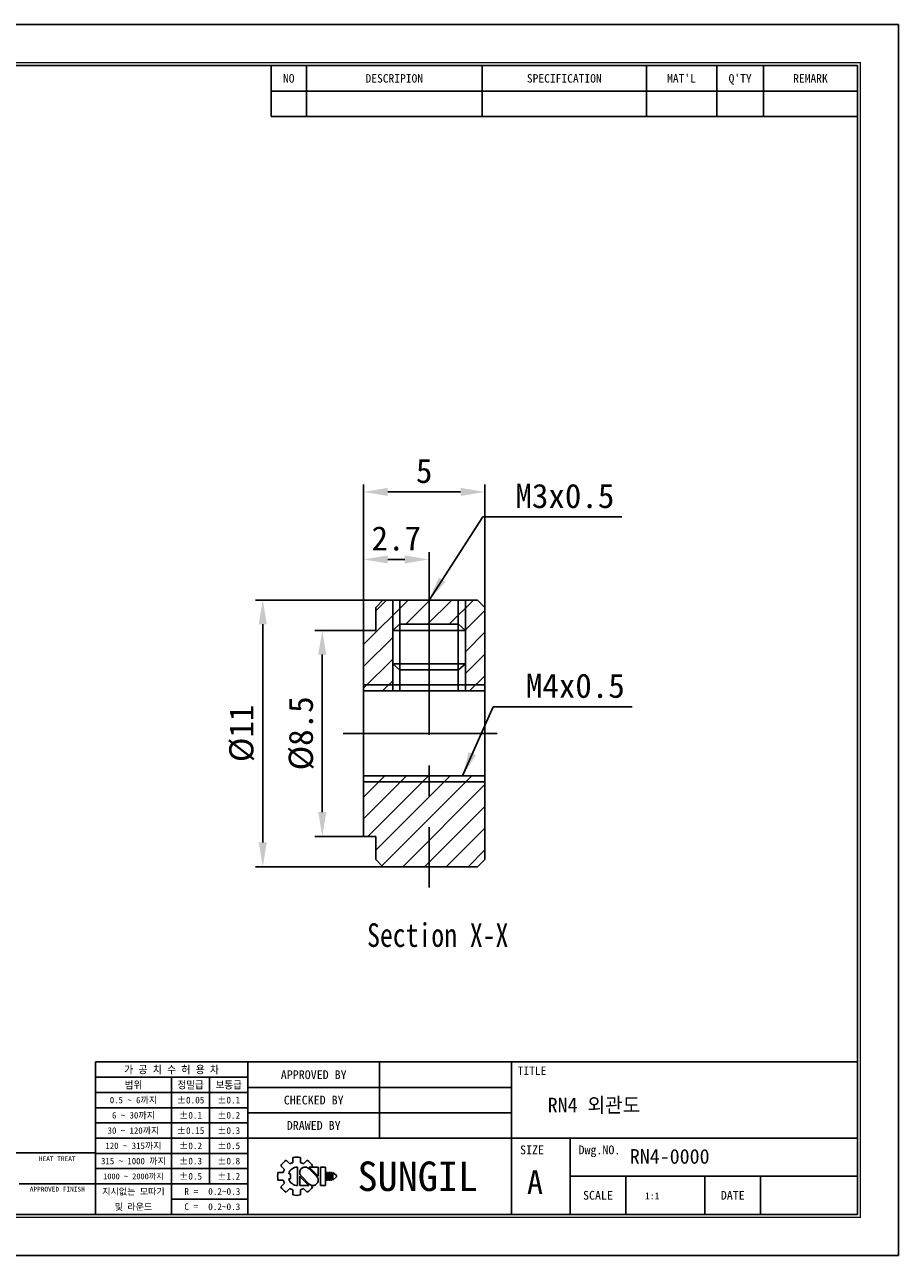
# Model space of a CAD drawing. Header units: millimetres. Extents: x 0 to 71.8, y 0 to 50.8.
# Tile 2 of 2: x 35.8 to 71.8, y 0 to 50.8. Entities that reach past the tile are written whole.
import ezdxf
from ezdxf.enums import TextEntityAlignment as Align

# ---------------------------------------------------------------- set-up
doc = ezdxf.new("R2010")
doc.units = ezdxf.units.MM
doc.linetypes.add('CENTER', pattern=[50.8, 31.75, -6.35, 6.35, -6.35])
doc.layers.get('0').update_dxf_attribs({"linetype": 'CONTINUOUS'})
doc.layers.get('DEFPOINTS').update_dxf_attribs({"linetype": 'CONTINUOUS'})
for name, color, linetype in [('center', 1, 'CENTER'), ('L1', 7, 'CONTINUOUS'), ('OUTLINE', 7, 'CONTINUOUS')]:
    doc.layers.add(name, color=color, linetype=linetype)
doc.dimstyles.get("Standard").update_dxf_attribs({"dimtxt": 1, "dimasz": 1, "dimexe": 0.3, "dimexo": 0, "dimgap": 0.35, "dimtad": 1, "dimdec": 3, "dimzin": 11, "dimdsep": 46, "dimtxsty": 'Standard', "dimcen": 0, "dimclrd": 5, "dimclre": 5, "dimclrt": 3, "dimadec": 0, "dimazin": 0, "dimtfac": 0.6, "dimtdec": 3, "dimtmove": 0, "dimatfit": 3, "dimfxl": 0, "dimtolj": 1, "dimtzin": 11, "dimarcsym": 0})

# ---------------------------------------------------------------- blocks, each defined once
blk = doc.blocks.new('표제란')
at = {"layer": 'L1', "color": 0}
for p, q in [((297, 210), (0, 210)), ((297, 0), (297, 210)), ((0, 0), (297, 0))]:
    blk.add_line(p, q, dxfattribs=at)
at = {"layer": 'L1'}
for p, q in [((190, 203), (190, 194.34)), ((196, 203), (196, 194.34)), ((226, 203), (226, 194.34)), ((254, 203), (254, 194.34)), ((266, 203), (266, 194.34)), ((274, 203), (274, 194.34)), ((190, 198.67), (290, 198.67)), ((190, 194.34), (290, 194.34)), ((290, 33), (160, 33)), ((160, 33), (160, 7)), ((186, 33), (186, 7)), ((208.5, 33), (208.5, 20)), ((231, 33), (231, 7)), ((186, 30.4), (160, 30.4)), ((173, 30.4), (173, 7)), ((179.5, 30.4), (179.5, 12.2)), ((186, 27.8), (160, 27.8)), ((231, 28.67), (186, 28.67)), ((186, 25.2), (160, 25.2)), ((231, 24.33), (186, 24.33)), ((186, 22.6), (160, 22.6)), ((186, 20), (160, 20)), ((290, 20), (186, 20)), ((241, 20), (241, 7)), ((160, 17.5), (62, 17.5)), ((186, 17.4), (160, 17.4)), ((186, 14.8), (160, 14.8)), ((191.63, 15.3), (192.25, 14.68)), ((192.55, 16.22), (193.17, 15.6)), ((193.7, 16.69), (193.7, 15.81)), ((194.5, 15.08), (194.5, 11.92)), ((195, 16.69), (195, 15.81)), ((195.52, 15.6), (196.14, 16.22)), ((197.74, 13.5), (196.41, 14.83)), ((198.02, 13.53), (196.47, 15.08)), ((196.47, 15.08), (198.02, 15.08)), ((196.84, 15.08), (197.06, 15.3)), ((198.02, 15.08), (198.02, 13.5)), ((198.39, 15.08), (198.39, 11.92)), ((198.39, 15.08), (199.26, 15.08)), ((199.26, 15.08), (199.26, 11.92)), ((191.15, 14.15), (192.03, 14.15)), ((191.15, 14.15), (192.03, 14.15)), ((191.15, 12.85), (192.03, 12.85)), ((192.98, 13.93), (193.28, 13.93)), ((192.98, 13.07), (193.28, 13.07)), ((193.28, 13.93), (193.28, 13.07)), ((194.86, 13.5), (194.86, 11.92)), ((194.86, 13.47), (196.42, 11.92)), ((195.14, 13.5), (196.47, 12.17)), ((199.41, 14.15), (199.41, 12.85)), ((199.41, 14.15), (199.62, 14.15)), ((199.41, 12.85), (199.62, 12.85)), ((199.62, 14.15), (199.62, 12.85)), ((199.78, 14.15), (199.78, 12.85)), ((199.78, 14.15), (199.99, 14.15)), ((199.78, 12.85), (199.99, 12.85)), ((199.99, 14.15), (199.99, 12.85)), ((200.14, 14.15), (200.14, 12.85)), ((200.14, 14.15), (200.36, 14.15)), ((200.14, 12.85), (200.36, 12.85)), ((200.36, 14.15), (200.36, 12.85)), ((200.51, 14.15), (200.51, 12.85)), ((200.51, 14.15), (201.16, 13.61)), ((201.16, 13.39), (200.51, 12.85)), ((201.16, 13.61), (201.16, 13.5)), ((201.16, 13.61), (201.16, 13.39)), ((201.16, 13.5), (201.16, 13.39)), ((290, 13.5), (241, 13.5)), ((250.5, 13.5), (250.5, 7)), ((264, 13.5), (264, 7)), ((273.5, 13.5), (273.5, 7)), ((147, 12.2), (160, 12.2)), ((186, 12.2), (160, 12.2)), ((191.63, 11.7), (192.25, 12.32)), ((192.55, 10.78), (193.17, 11.4)), ((193.7, 11.19), (193.7, 10.31)), ((194.86, 11.92), (196.42, 11.92)), ((195, 11.19), (195, 10.31)), ((195.52, 11.4), (196.14, 10.78)), ((196.79, 11.98), (197.06, 11.7)), ((198.39, 11.92), (199.26, 11.92)), ((186, 9.6), (173, 9.6))]:
    blk.add_line(p, q, dxfattribs=at)
at = {"layer": 'L1', "const_width": 0.25}
blk.add_lwpolyline([(290.5, 6.5), (290.5, 203.5), (10, 203.5), (10, 6.5)], close=True, dxfattribs=at)
at = {"layer": 'L1'}
blk.add_lwpolyline([(290, 7), (290, 203), (10.5, 203), (10.5, 7)], close=True, dxfattribs=at)
for centre, radius, start, end in [((194.35, 13.5), 3.26, 123.4943, 146.5057), ((194.5, 13.5), 1.58, 90, 164.0671), ((194.35, 13.5), 2.4, 105.6872, 119.3128), ((194.35, 13.5), 3.26, 78.4943, 101.5057), ((195.78, 14.16), 0.919, 43.2202, 225.8282), ((194.35, 13.5), 2.4, 60.6872, 74.3128), ((194.35, 13.5), 3.26, 33.4943, 56.5057), ((194.35, 13.5), 3.26, 168.4943, 191.5057), ((194.35, 13.5), 2.4, 150.6872, 164.3128), ((194.35, 13.5), 2.4, 195.6872, 209.3128), ((194.5, 13.5), 1.58, 195.9329, 270), ((197.1, 12.84), 0.919, 223.2202, 45.8282), ((194.35, 13.5), 3.26, 213.4943, 236.5057), ((194.35, 13.5), 2.4, 240.6872, 254.3128), ((194.35, 13.5), 2.4, 285.6872, 299.3128), ((194.35, 13.5), 3.26, 303.4943, 326.5057), ((194.35, 13.5), 3.26, 258.4943, 281.5057)]:
    blk.add_arc(centre, radius, start, end, dxfattribs=at)
for p in [(208.5, 28.67), (208.5, 24.33)]:
    blk.add_point(p, dxfattribs=at)
for s, height, p in [("MAT'L", 1.444, (260, 200.83)), ("Q'TY", 1.444, (270, 200.83)), ('NO', 1.444, (193, 200.83)), ('DESCRIPION', 1.444, (211, 200.83)), ('SPECIFICATION', 1.444, (240, 200.83)), ('REMARK', 1.444, (282, 200.83)), ('가 공 치 수 허 용 차', 1.3, (173, 31.7)), ('APPROVED BY', 1.5, (197.25, 30.83)), ('TITLE', 1.444, (234.5, 31.5)), ('범위', 1.25, (166.5, 29.1)), ('정밀급', 1.25, (176.25, 29.1)), ('보통급', 1.25, (182.75, 29.1)), ('0.5 ~ 6까지', 1.1, (166.5, 26.5)), ('%%P0.05', 1.15, (176.25, 26.5)), ('%%P0.1', 1.15, (182.75, 26.5)), ('CHECKED BY', 1.5, (197.25, 26.5)), ('6 ~ 30까지', 1.1, (166.5, 23.9)), ('%%P0.1', 1.15, (176.25, 23.9)), ('%%P0.2', 1.15, (182.75, 23.9)), ('30 ~ 120까지', 1.1, (166.5, 21.3)), ('%%P0.15', 1.15, (176.25, 21.3)), ('%%P0.3', 1.15, (182.75, 21.3)), ('DRAWED BY', 1.5, (197.25, 22.17)), ('120 ~ 315까지', 1.1, (166.5, 18.7)), ('%%P0.2', 1.15, (176.25, 18.7)), ('%%P0.5', 1.15, (182.75, 18.7)), ('HEAT TREAT', 0.8, (153.5, 16.5)), ('SIZE', 1.5, (234.5, 18)), ('Dwg.NO.', 1.5, (246, 18)), ('315 ~ 1000 까지', 1.1, (166.5, 16.1)), ('%%P0.3', 1.15, (176.25, 16.1)), ('%%P0.8', 1.15, (182.75, 16.1)), ('SUNGIL', 5.032, (215, 13.5)), ('1000 ~ 2000까지', 0.99, (166.5, 13.49)), ('%%P0.5', 1.15, (176.25, 13.5)), ('%%P1.2', 1.15, (182.75, 13.5)), ('A', 4, (235, 12.5)), ('APPROVED FINISH', 0.8, (153.5, 11.3)), ('지시없는 모따기', 1.1, (166.5, 10.9)), ('R = ', 1.15, (176.75, 10.9)), ('SCALE', 1.5, (245.75, 10.25)), ('DATE', 1.5, (268.75, 10.25)), ('및 라운드', 1.1, (166.5, 8.3)), ('C = ', 1.15, (176.75, 8.3))]:
    blk.add_text(s, height=height, dxfattribs=at).set_placement(p, align=Align.MIDDLE_CENTER)
for tag, p in [('필렛', (179.25, 10.9)), ('모따기', (179.25, 8.3))]:
    blk.add_attdef(tag, text='', height=1.15, dxfattribs=at).set_placement(p, align=Align.MIDDLE_LEFT)
at = {"layer": 'OUTLINE', "ltscale": 0.5}
for tag, p, height in [('TITLE', (237.17, 24.41), 2.5), ('도번', (251.18, 15.64), 2.5), ('SCALE', (253.78, 9.55), 1.2), ('DATE', (277.02, 9.51), 1.2)]:
    blk.add_attdef(tag, p, '', height=height, dxfattribs=at)
blk = doc.blocks.new('*D2')
at = {"layer": 'DEFPOINTS', "color": 0, "ltscale": 0.2}
for p in [(49.753, 25.787), (48.048, 17.287), (49.753, 17.287)]:
    blk.add_point(p, dxfattribs=at)
at = {"layer": 'OUTLINE', "color": 5, "lineweight": -2, "ltscale": 0.2}
for p, q in [((49.753, 25.787), (47.748, 25.787)), ((48.048, 24.787), (48.048, 18.287)), ((49.753, 17.287), (47.748, 17.287))]:
    blk.add_line(p, q, dxfattribs=at)
at = {"layer": 'OUTLINE', "color": 5, "ltscale": 0.2}
for points in [[(47.882, 24.787), (48.215, 24.787), (48.048, 25.787)], [(47.882, 18.287), (48.215, 18.287), (48.048, 17.287)]]:
    blk.add_solid(points, dxfattribs=at)
at = {"layer": 'OUTLINE', "color": 3, "ltscale": 0.2, "insert": (47.186, 21.537), "char_height": 1, "attachment_point": 5, "rotation": 90}
blk.add_mtext('\\A1;%%C8.5', dxfattribs=at)
blk = doc.blocks.new('*D3')
at = {"layer": 'DEFPOINTS', "color": 0, "ltscale": 0.2}
for p in [(50.553, 27.037), (45.595, 16.037), (50.553, 16.037)]:
    blk.add_point(p, dxfattribs=at)
at = {"layer": 'OUTLINE', "color": 5, "lineweight": -2, "ltscale": 0.2}
for p, q in [((50.553, 27.037), (45.295, 27.037)), ((45.595, 26.037), (45.595, 17.037)), ((50.553, 16.037), (45.295, 16.037))]:
    blk.add_line(p, q, dxfattribs=at)
at = {"layer": 'OUTLINE', "color": 5, "ltscale": 0.2}
for points in [[(45.428, 26.037), (45.761, 26.037), (45.595, 27.037)], [(45.428, 17.037), (45.761, 17.037), (45.595, 16.037)]]:
    blk.add_solid(points, dxfattribs=at)
at = {"layer": 'OUTLINE', "color": 3, "ltscale": 0.2, "insert": (44.731, 21.537), "char_height": 1, "attachment_point": 5, "rotation": 90}
blk.add_mtext('\\A1;%%C11', dxfattribs=at)
blk = doc.blocks.new('*D4')
at = {"layer": 'DEFPOINTS', "color": 0, "ltscale": 0.2}
for p in [(49.753, 28.712), (52.453, 27.832), (49.753, 25.787)]:
    blk.add_point(p, dxfattribs=at)
at = {"layer": 'OUTLINE', "color": 5, "lineweight": -2, "ltscale": 0.2}
for p, q in [((49.753, 25.787), (49.753, 29.012)), ((52.453, 27.832), (52.453, 29.012)), ((51.453, 28.712), (50.753, 28.712))]:
    blk.add_line(p, q, dxfattribs=at)
at = {"layer": 'OUTLINE', "color": 5, "ltscale": 0.2}
for points in [[(50.753, 28.878), (50.753, 28.545), (49.753, 28.712)], [(51.453, 28.878), (51.453, 28.545), (52.453, 28.712)]]:
    blk.add_solid(points, dxfattribs=at)
at = {"layer": 'OUTLINE', "color": 3, "ltscale": 0.2, "insert": (51.103, 29.575), "char_height": 1, "attachment_point": 5}
blk.add_mtext('\\A1;2.7', dxfattribs=at)
blk = doc.blocks.new('*D5')
at = {"layer": 'DEFPOINTS', "color": 0, "ltscale": 0.2}
for p in [(54.753, 31.499), (54.753, 26.585), (49.753, 25.787)]:
    blk.add_point(p, dxfattribs=at)
at = {"layer": 'OUTLINE', "color": 5, "lineweight": -2, "ltscale": 0.2}
for p, q in [((49.753, 25.787), (49.753, 31.799)), ((50.753, 31.499), (53.753, 31.499)), ((54.753, 26.585), (54.753, 31.799))]:
    blk.add_line(p, q, dxfattribs=at)
at = {"layer": 'OUTLINE', "color": 5, "ltscale": 0.2}
for points in [[(50.753, 31.666), (50.753, 31.332), (49.753, 31.499)], [(53.753, 31.666), (53.753, 31.332), (54.753, 31.499)]]:
    blk.add_solid(points, dxfattribs=at)
at = {"layer": 'OUTLINE', "color": 3, "ltscale": 0.2, "insert": (52.253, 32.361), "char_height": 1, "attachment_point": 5}
blk.add_mtext('\\A1;5', dxfattribs=at)

msp = doc.modelspace()

# ---------------------------------------------------------------- hatches: boundary and pattern name
at = {"layer": 'OUTLINE', "ltscale": 0.2}
h = msp.add_hatch(dxfattribs=at)
h.set_pattern_fill('ANSI31', color=5, scale=0.2, style=0)
h.set_pattern_definition([(45, (-260.70885, -23.93954), (-0.4490128, 0.4490128), [])])
h.paths.add_polyline_path([(50.9532, 25.787), (51.2337, 26.037), (52.4532, 26.037), (52.4532, 27.037), (50.5532, 27.037), (50.2532, 26.737), (50.2532, 26.4337), (50.2532, 25.787), (49.7532, 25.787), (49.7532, 23.537), (50.9532, 23.537)])
h.paths.add_polyline_path([(54.7532, 26.4337), (54.7532, 26.737), (54.4532, 27.037), (52.4532, 27.037), (52.4532, 26.037), (53.6727, 26.037), (53.9532, 25.787), (53.9532, 24.4108), (53.9532, 23.537), (54.7532, 23.537)])
h.paths.add_polyline_path([(52.4532, 19.537), (49.7532, 19.537), (49.7532, 17.287), (50.2532, 17.287), (50.2532, 16.6404), (50.2532, 16.337), (50.5532, 16.037), (52.4532, 16.037)])
h.paths.add_polyline_path([(54.7532, 19.537), (52.4532, 19.537), (52.4532, 16.037), (54.4532, 16.037), (54.7532, 16.337), (54.7532, 16.6404)])
h.paths.add_polyline_path([(52.4532, 19.787), (49.7532, 19.787), (49.7532, 19.537), (52.4532, 19.537)])
h.paths.add_polyline_path([(54.7532, 19.787), (52.4532, 19.787), (52.4532, 19.537), (54.7532, 19.537)])
h.paths.add_polyline_path([(50.9532, 23.537), (49.7532, 23.537), (49.7532, 23.287), (50.9532, 23.287)])
h.paths.add_polyline_path([(54.7532, 23.537), (53.9532, 23.537), (53.9532, 23.287), (54.7532, 23.287)])

# ---------------------------------------------------------------- linework, layer by layer
at = {"layer": 'center', "ltscale": 0.2}
for p, q in [((52.4532, 27.8324), (52.4532, 15.1824)), ((48.9141, 21.537), (55.6487, 21.537))]:
    msp.add_line(p, q, dxfattribs=at)
at = {"layer": 'OUTLINE'}
for p, q in [((50.2532, 26.737), (50.5532, 27.037)), ((50.5532, 27.037), (54.4532, 27.037)), ((54.4532, 27.037), (54.7532, 26.737)), ((50.2532, 26.737), (50.2532, 26.4337)), ((50.2532, 26.4337), (50.2532, 25.787)), ((54.7532, 26.4337), (54.7532, 26.737)), ((54.7532, 23.2872), (54.7532, 26.4337)), ((50.9532, 25.787), (51.2337, 26.037)), ((51.2337, 26.037), (53.6727, 26.037)), ((51.2532, 26.037), (51.2532, 24.1608)), ((53.6532, 26.037), (53.6532, 24.1608)), ((53.9532, 25.787), (53.6727, 26.037)), ((49.7532, 25.787), (50.2532, 25.787)), ((49.7532, 17.287), (49.7532, 25.787)), ((50.9532, 25.787), (50.9532, 24.4108)), ((53.9532, 25.787), (50.9532, 25.787)), ((53.9532, 25.787), (53.9532, 24.4108)), ((53.9532, 24.4108), (50.9532, 24.4108)), ((50.9532, 24.4108), (51.2337, 24.1608)), ((53.9532, 24.4108), (53.6727, 24.1608)), ((51.2337, 24.1608), (53.6727, 24.1608)), ((54.7532, 19.7869), (54.7532, 23.2872)), ((54.7532, 16.6404), (54.7532, 19.7869)), ((50.2532, 17.287), (49.7532, 17.287)), ((50.2532, 17.287), (50.2532, 16.6404)), ((50.2532, 16.6404), (50.2532, 16.337)), ((50.5532, 16.037), (50.2532, 16.337)), ((54.7532, 16.337), (54.4532, 16.037)), ((54.7532, 16.337), (54.7532, 16.6404)), ((54.4532, 16.037), (50.5532, 16.037))]:
    msp.add_line(p, q, dxfattribs=at)
at = {"layer": 'OUTLINE', "color": 5, "ltscale": 3}
for p, q in [((50.9532, 23.287), (50.9532, 27.0074)), ((53.9532, 23.287), (53.9532, 27.0074))]:
    msp.add_line(p, q, dxfattribs=at)
at = {"layer": 'OUTLINE', "ltscale": 3}
for p, q in [((51.2532, 23.287), (51.2532, 27.0074)), ((53.6532, 23.287), (53.6532, 27.0074))]:
    msp.add_line(p, q, dxfattribs=at)
at = {"layer": 'OUTLINE', "color": 5, "ltscale": 0.2}
for p, q in [((49.7532, 23.537), (54.7532, 23.537)), ((49.7532, 19.537), (54.7532, 19.537))]:
    msp.add_line(p, q, dxfattribs=at)
at = {"layer": 'OUTLINE', "ltscale": 0.2}
for p, q in [((49.7532, 23.287), (54.7532, 23.287)), ((49.7532, 19.787), (54.7532, 19.787))]:
    msp.add_line(p, q, dxfattribs=at)

# ---------------------------------------------------------------- block references
at = {"layer": 'OUTLINE'}
ref = msp.add_blockref('표제란', (0, 0), dxfattribs=dict(at, xscale=0.241802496, yscale=0.241802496, zscale=0.241802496))
ref.add_attrib('SCALE', '1:1', (61.3649, 2.3098), dxfattribs={"ltscale": 0.5, "height": 0.29016})
ref.add_attrib('도번', 'RN4-0000', (60.7362, 3.7824), dxfattribs={"ltscale": 0.5, "height": 0.60451})
ref.add_attrib('TITLE', 'RN4 외관도', (57.3473, 5.9014), dxfattribs={"ltscale": 0.5, "height": 0.60451})
ref.add_attrib('필렛', '0.2~0.3', dxfattribs={"layer": 'L1', "height": 0.27807}).set_placement((43.3431, 2.6356), align=Align.MIDDLE_LEFT)
ref.add_attrib('모따기', '0.2~0.3', dxfattribs={"layer": 'L1', "height": 0.27807}).set_placement((43.3431, 2.007), align=Align.MIDDLE_LEFT)

# ---------------------------------------------------------------- texts
at = {"lineweight": 9, "width": 0.8}
msp.add_text('Section X-X', height=0.97344, dxfattribs=at).set_placement((49.8991, 12.727))
at = {"layer": 'OUTLINE', "color": 3, "ltscale": 0.2, "char_height": 1, "attachment_point": 7}
for s, insert in [('\\A1;M3x0.5', (56.0168, 30.8177)), ('\\A1;M4x0.5', (56.4475, 22.9875))]:
    msp.add_mtext(s, dxfattribs=dict(at, insert=insert))

# ---------------------------------------------------------------- dimensions: what is measured, and where the dimension line sits
at = {"layer": 'OUTLINE', "ltscale": 0.2}
for base, p1, p2, picture, middle in [((54.7532, 31.4991), (49.7532, 25.787), (54.7532, 26.5854), '*D5', (52.2532, 32.3611)), ((49.7532, 28.7116), (52.4532, 27.8324), (49.7532, 25.787), '*D4', (51.1032, 29.5749))]:
    dim = msp.add_linear_dim(base=base, p1=p1, p2=p2, dimstyle='Standard', dxfattribs=at)
    dim.commit()
    dim.dimension.update_dxf_attribs({"geometry": picture, "text_midpoint": middle})
for base, p1, p2, picture, middle in [((45.5946, 16.037), (50.5532, 27.037), (50.5532, 16.037), '*D3', (44.7306, 21.537)), ((48.0483, 17.287), (49.7532, 25.787), (49.7532, 17.287), '*D2', (47.1856, 21.537))]:
    dim = msp.add_linear_dim(base=base, p1=p1, p2=p2, angle=90, text='%%C<>', dimstyle='Standard', override={"dimgap": 0.35, "dimsah": 1, "dimse1": 0, "dimse2": 0, "dimsd1": 0, "dimsd2": 0, "dimtol": 0, "dimlim": 0}, dxfattribs=at)
    dim.commit()
    dim.dimension.update_dxf_attribs({"geometry": picture, "text_midpoint": middle})

# ---------------------------------------------------------------- leaders
at = {"layer": 'OUTLINE', "ltscale": 0.2, "annotation_type": 0, "has_hookline": 1, "hookline_direction": 0, "text_width": 4.3835}
for points in [[(52.4532, 27.037), (54.6668, 30.4677), (55.6668, 30.4677)], [(53.8359, 19.787), (55.0975, 22.6375), (56.0975, 22.6375)]]:
    msp.add_leader(points, dimstyle='Standard', dxfattribs=at)

doc.saveas('drawing.dxf')
